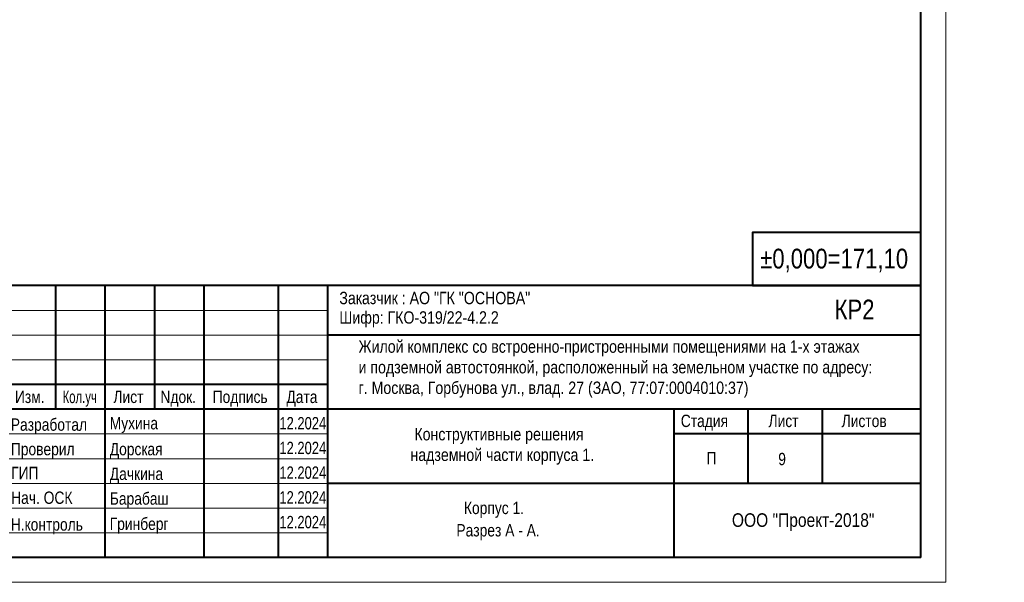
# Model space of a CAD drawing. Header units: millimetres. Extents: x 12039 to 98410, y -32246 to 145954.
# Tile 5 of 17: x 58593 to 98410, y -32246 to -9488. Entities that reach past the tile are written whole.
import ezdxf

# ---------------------------------------------------------------- set-up
doc = ezdxf.new("R2010")
doc.units = ezdxf.units.MM
for name, color, linetype, lineweight in [('СК-200-Р(амка)', 7, 'Continuous', 40), ('СК-210-Р-РАМКА ЛИНИИ ТОНКИЕ', 7, 'Continuous', 15), ('СК-220-Р-РАМКА ТЕКСТ', 7, 'Continuous', 15), ('СК-300-Р(азмеры)', 7, 'Continuous', 20), ('СК-400-Т(екст)', 7, 'Continuous', 20)]:
    doc.layers.add(name, color=color, linetype=linetype, lineweight=lineweight)
doc.styles.add('MtXpl_Arial_Narrow', font='ARIALN.TTF')
doc.styles.add('RUSS', font='arial.ttf', dxfattribs={"width": 0.8})
doc.styles.get("Standard").update_dxf_attribs({"font": 'arial.ttf'})

# ---------------------------------------------------------------- blocks, each defined once
blk = doc.blocks.new('A$C96adbfd2')
at = {"layer": 'СК-200-Р(амка)', "lineweight": 40, "ltscale": 2}
for p, q in [((0, 5500), (-18500, 5500)), ((-17500, 5500), (-17500, 3000)), ((-16500, 5500), (-16500, 0)), ((-15500, 5500), (-15500, 3000)), ((-14500, 5500), (-14500, 0)), ((-13000, 5500), (-13000, 0)), ((-12000, 5500), (-12000, 0)), ((0, 4500), (-12000, 4500)), ((0, 3000), (-18500, 3000)), ((-5000, 3000), (-5000, 15)), ((-3500, 3000), (-3500, 1500)), ((-2000, 3000), (-2000, 1500)), ((0, 2500), (-5000, 2500)), ((0, 1500), (-12000, 1500))]:
    blk.add_line(p, q, dxfattribs=at)
at = {"layer": 'СК-200-Р(амка)', "color": 7, "lineweight": 15}
for p, q in [((-12000, 5000), (-18500, 5000)), ((-12000, 4500), (-18500, 4500)), ((-12000, 4000), (-18500, 4000)), ((-12000, 2500), (-18500, 2500)), ((-12000, 2000), (-18500, 2000)), ((-12000, 1500), (-18500, 1500)), ((-12000, 1000), (-18500, 1000)), ((-12000, 500), (-18500, 500))]:
    blk.add_line(p, q, dxfattribs=at)
at = {"layer": 'СК-200-Р(амка)', "ltscale": 2}
blk.add_line((-12000, 3500), (-18500, 3500), dxfattribs=at)
at = {"layer": 'СК-220-Р-РАМКА ТЕКСТ'}
blk.add_line((-12000, 3000), (-18500, 3000), dxfattribs=at)
blk.add_line((-12000, 3000), (-18500, 3000), dxfattribs=at)
at = {"layer": 'СК-400-Т(екст)', "lineweight": 40, "ltscale": 2}
blk.add_lwpolyline([(-3405, 5500), (0, 5500), (0, 6578), (-3405, 6578)], close=True, dxfattribs=at)
at = {"layer": 'СК-220-Р-РАМКА ТЕКСТ', "color": 7, "style": 'RUSS', "width": 0.8}
for s, p in [('Изм.', (-18319, 3126)), ('Лист', (-16328, 3126)), ('Nдок.', (-15377, 3126)), ('Подпись', (-14321, 3126)), ('Дата', (-12830, 3126))]:
    blk.add_text(s, height=250, dxfattribs=at).set_placement(p)
at = {"layer": 'СК-220-Р-РАМКА ТЕКСТ', "style": 'RUSS'}
for s, width, p in [('Разработал', 0.8, (-18403, 2565)), ('Мухина', 0.8, (-16403, 2593)), ('12.2024', 0.75, (-12972, 2593)), ('Проверил', 0.8, (-18402, 2069)), ('Дорская', 0.8, (-16402, 2069)), ('12.2024', 0.75, (-12972, 2093)), ('ГИП', 0.8, (-18396, 1586)), ('Дачкина', 0.8, (-16401, 1570)), ('12.2024', 0.75, (-12972, 1593)), ('Нач. ОСК', 0.8, (-18396, 1086)), ('Барабаш', 0.8, (-16401, 1070)), ('12.2024', 0.75, (-12972, 1093)), ('Гринберг', 0.8, (-16403, 558)), ('12.2024', 0.75, (-12972, 593)), ('Н.контроль', 0.8, (-18403, 545))]:
    blk.add_text(s, height=250, dxfattribs=dict(at, width=width)).set_placement(p)
at = {"layer": 'СК-220-Р-РАМКА ТЕКСТ', "color": 7, "insert": (-17355, 3375), "char_height": 250, "attachment_point": 1, "style": 'RUSS'}
blk.add_mtext_dynamic_manual_height_columns('\\A1;{\\fArial Narrow|b0|i0|c204|p34;Кол.уч}', width=11667.29, gutter_width=1250, heights=[0], dxfattribs=at)
at = {"layer": 'СК-220-Р-РАМКА ТЕКСТ', "color": 7, "char_height": 250, "attachment_point": 4, "style": 'RUSS'}
for s, insert in [('\\A1;Стадия', (-4856, 2729)), ('\\A1;Лист', (-3082, 2762)), ('\\A1;Листов', (-1603, 2762)), ('\\A1;П', (-4337, 2011))]:
    blk.add_mtext(s, dxfattribs=dict(at, insert=insert))
at = {"layer": 'СК-400-Т(екст)', "lineweight": 40, "ltscale": 2, "style": 'RUSS', "width": 0.8}
for s, p in [('%%P0,000=171,10', (-3251, 5847)), ('КР2', (-1746, 4817))]:
    blk.add_text(s, height=400, dxfattribs=at).set_placement(p)
at = {"layer": 'СК-400-Т(екст)', "linetype": 'Continuous'}
for s, width, gutter_width, insert, char_height, attachment_point in [('\\A1;{\\fArial Narrow|b0|i0|c204|p34;Заказчик :\\fArial Narrow|b0|i0|c0|p34; \\fArial Narrow|b0|i0|c204|p34;АО "ГК "ОСНОВА\\fArial Narrow|b0|i0|c0|p34;"\\fArial Narrow|b0|i0|c204|p34;\\P          \\W0.8;                                                                                            }', 11667.29, 1250, (-11760, 5375), 250, 1), ('\\A1;{\\fArial Narrow|b0|i0|c204|p34;Шифр: ГКО-319/22-4.2.2          \\W0.8;                                                                                            }', 11667.29, 1250, (-11760, 4981), 250, 1), ('\\A1;{\\fArial Narrow|b0|i0|c204|p34;\\W1;ООО "Проект-2018"}', 13925.35, 1492, (-2382, 896), 274.51, 2)]:
    blk.add_mtext_dynamic_manual_height_columns(s, width=width, gutter_width=gutter_width, heights=[0], dxfattribs=dict(at, insert=insert, char_height=char_height, attachment_point=attachment_point))
at = {"layer": 'СК-400-Т(екст)', "char_height": 250, "attachment_point": 1, "style": 'MtXpl_Arial_Narrow'}
for s, insert in [('Жилой комплекс со встроенно-пристроенными помещениями на 1-х этажах^Jи подземной автостоянкой, расположенный на земельном участке по адресу: ^Jг. Москва, Горбунова ул., влад. 27 (ЗАО, 77:07:0004010:37)', (-11372, 4393)), (' Конструктивные решения ^Jнадземной части корпуса 1.', (-10322, 2621))]:
    blk.add_mtext(s, dxfattribs=dict(at, insert=insert))

msp = doc.modelspace()

# ---------------------------------------------------------------- linework, layer by layer
at = {"layer": 'СК-200-Р(амка)'}
for q in [(95039.3, 144953.9), (16039.3, -31246.1)]:
    msp.add_line((95039.3, -31246.1), q, dxfattribs=at)
at = {"layer": 'СК-210-Р-РАМКА ЛИНИИ ТОНКИЕ'}
for p in [(96039.3, 145953.9), (12039.3, -32246.1)]:
    msp.add_line(p, (96039.3, -32246.1), dxfattribs=at)

# ---------------------------------------------------------------- block references
at = {"layer": 'СК-300-Р(азмеры)', "xscale": 2, "yscale": 2, "zscale": 2}
msp.add_blockref('A$C96adbfd2', (95039.3, -31246.1), dxfattribs=at)

# ---------------------------------------------------------------- texts
at = {"layer": 'СК-220-Р-РАМКА ТЕКСТ', "style": 'RUSS', "width": 0.8}
msp.add_text('9', height=500, dxfattribs=at).set_placement((89268.1, -27508.8))
at = {"layer": 'СК-220-Р-РАМКА ТЕКСТ', "color": 7, "style": 'RUSS', "width": 0.8}
for s, p in [('Корпус 1. ', (76558.2, -29488.5)), ('Разрез А - А.', (76253.4, -30390.8))]:
    msp.add_text(s, height=500, dxfattribs=at).set_placement(p)

doc.saveas('drawing.dxf')
